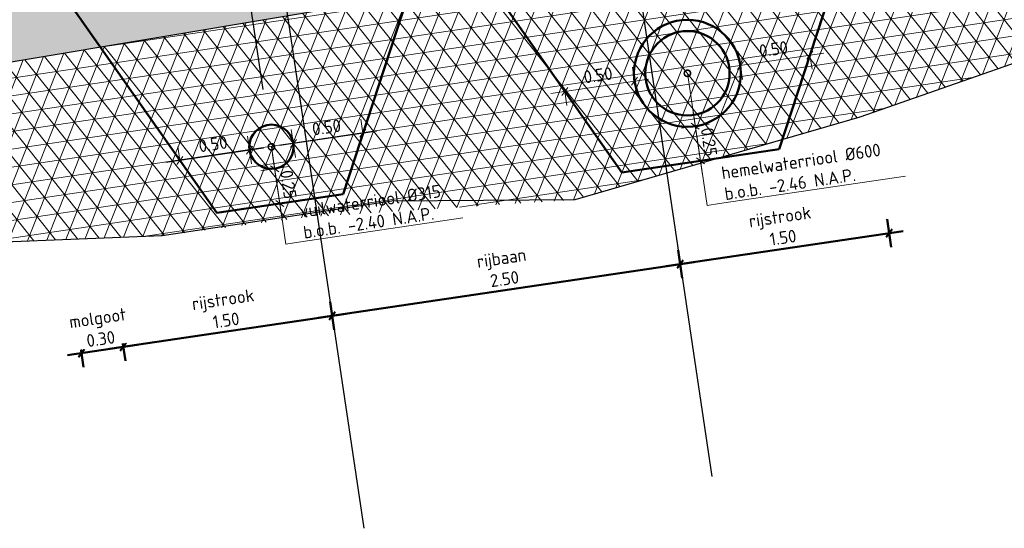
# Model space of a CAD drawing. Header units: metres. Extents: x 133846 to 269924, y 465764 to 933292.
# Tile 48 of 56: x 133859.72 to 133866.71, y 465877.15 to 465880.77. Entities that reach past the tile are written whole.
import ezdxf
from ezdxf import colors
from ezdxf.entities.mleader import LeaderData, LeaderLine
from ezdxf.math import Vec2, Vec3

# ---------------------------------------------------------------- set-up
doc = ezdxf.new("R2010")
doc.units = ezdxf.units.M
doc.linetypes.add('RI-HWA', pattern=[7.4, 5, -2.4])
doc.linetypes.add('RI-VWA', pattern=[11, 5, -3, 0, -3])
for name, color, linetype, lineweight in [('B-WE-GW-GROND-AD-50', 253, 'Continuous', 18), ('B-WE-MO-BODEM-AD-50', 253, 'Continuous', 18), ('N-WE-GW-SLEUF-GD', 90, 'Continuous', 50), ('N-WE-KL-ET_LS_OV_LICHTMAST-S', 190, 'Continuous', 25), ('N-WE-RI-T18', 10, 'Continuous', 18), ('N-WE-VH-M', 7, 'Continuous', 18), ('N-WE-VH-VERHARDING-GD', 7, 'Continuous', 50)]:
    doc.layers.add(name, color=color, linetype=linetype, lineweight=lineweight)
doc.layers.add('N-WE-RI-HWA-GD', color=150, linetype='RI-HWA', lineweight=50, true_color=0x007fff)
doc.layers.add('N-WE-RI-VWA-GD', color=20, linetype='RI-VWA', lineweight=50, true_color=0xff3f00)
doc.layers.add('X-XX-AL-HULPLIJN-GD', color=30, linetype='Continuous', lineweight=25, plot=False)
doc.styles.add('NLCS-ISO-M50-T18', font='NLCS-ISO.ttf', dxfattribs={"height": 0.09})
doc.dimstyles.new('NLCS-M50-T18-SCHRAP_L2_H2', dxfattribs={"dimscale": 0.05, "dimtxt": 2.5, "dimasz": 1.008, "dimexe": 2, "dimexo": 2, "dimgap": 0.7, "dimtad": 1, "dimzin": 0, "dimdsep": 46, "dimtxsty": 'NLCS-ISO-M50-T18', "dimblk": 'OBLIQUE', "dimcen": 0, "dimdle": 2, "dimclrd": 256, "dimclre": 256, "dimclrt": 10, "dimazin": 0, "dimtfac": 1, "dimtdec": 3, "dimtofl": 0, "dimtmove": 0, "dimatfit": 3, "dimldrblk": 'OBLIQUE', "dimfxl": 2, "dimfxlon": 1, "dimtfillclr": 256, "dimtolj": 1, "dimtzin": 0, "dimlwd": -1, "dimlwe": -1, "dimarcsym": 0})

# ---------------------------------------------------------------- blocks, each defined once
blk = doc.blocks.new('_Oblique')
at = {"color": 0, "linetype": 'ByBlock', "lineweight": -2}
blk.add_line((-0.5, -0.5), (0.5, 0.5), dxfattribs=at)
blk = doc.blocks.new('*D228')
at = {"layer": 'Defpoints', "color": 0, "transparency": 16777216}
for p in [(133864.0867, 465880.3313), (133863.5921, 465880.2578), (133864.1793, 465879.7081)]:
    blk.add_point(p, dxfattribs=at)
at = {"layer": 'N-WE-VH-M', "transparency": 16777216}
for p, q in [((133864.1014, 465880.2324), (133864.072, 465880.4302)), ((133863.4932, 465880.2431), (133864.1856, 465880.346)), ((133863.5921, 465880.2578), (133863.6068, 465880.1589))]:
    blk.add_line(p, q, dxfattribs=at)
at = {"layer": 'N-WE-VH-M', "transparency": 16777216, "xscale": 0.0504, "yscale": 0.0504, "zscale": 0.0504}
for p, rotation in [((133864.0867, 465880.3313), 8.452767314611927), ((133863.5921, 465880.2578), 188.4527673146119)]:
    blk.add_blockref('_Oblique', p, dxfattribs=dict(at, rotation=rotation))
at = {"layer": 'N-WE-VH-M', "color": 10, "transparency": 16777216, "insert": (133863.8277, 465880.3737), "char_height": 0.09, "attachment_point": 5, "rotation": 8.45277, "style": 'NLCS-ISO-M50-T18'}
blk.add_mtext('\\A1;0.50', dxfattribs=at)
blk = doc.blocks.new('*D229')
at = {"layer": 'Defpoints', "color": 0, "transparency": 16777216}
for p in [(133865.333, 465880.5165), (133865.333, 465880.5165), (133864.9311, 465879.8198)]:
    blk.add_point(p, dxfattribs=at)
at = {"layer": 'N-WE-VH-M', "transparency": 16777216}
for p, q in [((133864.7395, 465880.4283), (133865.4319, 465880.5312)), ((133864.8532, 465880.3441), (133864.8238, 465880.5419)), ((133865.333, 465880.5165), (133865.3477, 465880.4176))]:
    blk.add_line(p, q, dxfattribs=at)
at = {"layer": 'N-WE-VH-M', "transparency": 16777216, "xscale": 0.0504, "yscale": 0.0504, "zscale": 0.0504}
for p, rotation in [((133865.333, 465880.5165), 8.452767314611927), ((133864.8385, 465880.443), 188.4527673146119)]:
    blk.add_blockref('_Oblique', p, dxfattribs=dict(at, rotation=rotation))
at = {"layer": 'N-WE-VH-M', "color": 10, "transparency": 16777216, "insert": (133865.074, 465880.5589), "char_height": 0.09, "attachment_point": 5, "rotation": 8.45277, "style": 'NLCS-ISO-M50-T18'}
blk.add_mtext('\\A1;0.50', dxfattribs=at)
blk = doc.blocks.new('_DotSmall')
at = {"color": 0, "linetype": 'ByBlock', "const_width": 0.5}
blk.add_lwpolyline([(-0.0625, 0, 1), (0.0625, 0, 1)], format="xyb", close=True, dxfattribs=at)
blk = doc.blocks.new('*D230')
at = {"layer": 'Defpoints', "color": 0, "transparency": 16777216}
for p in [(133863.8357, 465879.9098), (133865.1141, 465879.847), (133864.5552, 465879.764)]:
    blk.add_point(p, dxfattribs=at)
at = {"layer": 'N-WE-VH-M', "transparency": 16777216}
for p, q in [((133864.5037, 465880.1102), (133864.5699, 465879.6651)), ((133864.4195, 465879.9966), (133864.6174, 465880.026)), ((133864.6541, 465879.7787), (133864.4563, 465879.7493))]:
    blk.add_line(p, q, dxfattribs=at)
at = {"layer": 'N-WE-VH-M', "transparency": 16777216, "xscale": 0.0504, "yscale": 0.0504, "zscale": 0.0504}
for p, rotation in [((133864.5184, 465880.0113), 98.45276731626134), ((133864.5552, 465879.764), 278.4527673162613)]:
    blk.add_blockref('_Oblique', p, dxfattribs=dict(at, rotation=rotation))
at = {"layer": 'N-WE-VH-M', "color": 10, "transparency": 16777216, "insert": (133864.6159, 465879.8994), "char_height": 0.09, "attachment_point": 5, "rotation": 278.45277, "style": 'NLCS-ISO-M50-T18'}
blk.add_mtext('\\A1;0.25', dxfattribs=at)
blk = doc.blocks.new('*D231')
at = {"layer": 'Defpoints', "color": 0, "transparency": 16777216}
for p in [(133861.3515, 465879.8414), (133860.8569, 465879.7679), (133861.4114, 465879.4383)]:
    blk.add_point(p, dxfattribs=at)
at = {"layer": 'N-WE-VH-M', "transparency": 16777216}
for p, q in [((133861.3662, 465879.7425), (133861.3368, 465879.9403)), ((133860.758, 465879.7532), (133861.4504, 465879.8561)), ((133860.8569, 465879.7679), (133860.8422, 465879.8668))]:
    blk.add_line(p, q, dxfattribs=at)
at = {"layer": 'N-WE-VH-M', "transparency": 16777216, "xscale": 0.0504, "yscale": 0.0504, "zscale": 0.0504}
for p, rotation in [((133861.3515, 465879.8414), 8.452767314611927), ((133860.8569, 465879.7679), 188.4527673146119)]:
    blk.add_blockref('_Oblique', p, dxfattribs=dict(at, rotation=rotation))
at = {"layer": 'N-WE-VH-M', "color": 10, "transparency": 16777216, "insert": (133861.0925, 465879.8838), "char_height": 0.09, "attachment_point": 5, "rotation": 8.45277, "style": 'NLCS-ISO-M50-T18'}
blk.add_mtext('\\A1;0.50', dxfattribs=at)
blk = doc.blocks.new('*D232')
at = {"layer": 'Defpoints', "color": 0, "transparency": 16777216}
for p in [(133862.1577, 465879.9612), (133862.1577, 465879.9612), (133861.723, 465879.4846)]:
    blk.add_point(p, dxfattribs=at)
at = {"layer": 'N-WE-VH-M', "transparency": 16777216}
for p, q in [((133862.1577, 465879.9612), (133862.143, 465880.0601)), ((133861.5642, 465879.873), (133862.2566, 465879.9759)), ((133861.6778, 465879.7888), (133861.6484, 465879.9866))]:
    blk.add_line(p, q, dxfattribs=at)
at = {"layer": 'N-WE-VH-M', "transparency": 16777216, "xscale": 0.0504, "yscale": 0.0504, "zscale": 0.0504}
for p, rotation in [((133862.1577, 465879.9612), 8.452767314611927), ((133861.6631, 465879.8877), 188.4527673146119)]:
    blk.add_blockref('_Oblique', p, dxfattribs=dict(at, rotation=rotation))
at = {"layer": 'N-WE-VH-M', "color": 10, "transparency": 16777216, "insert": (133861.8986, 465880.0036), "char_height": 0.09, "attachment_point": 5, "rotation": 8.45277, "style": 'NLCS-ISO-M50-T18'}
blk.add_mtext('\\A1;0.50', dxfattribs=at)
blk = doc.blocks.new('*D233')
at = {"layer": 'Defpoints', "color": 0, "transparency": 16777216}
for p in [(133860.958, 465879.6237), (133862.0162, 465879.5282), (133861.5672, 465879.4615)]:
    blk.add_point(p, dxfattribs=at)
at = {"layer": 'N-WE-VH-M', "transparency": 16777216}
for p, q in [((133861.5157, 465879.8077), (133861.5819, 465879.3626)), ((133861.4315, 465879.6941), (133861.6294, 465879.7235)), ((133861.6661, 465879.4762), (133861.4683, 465879.4468))]:
    blk.add_line(p, q, dxfattribs=at)
at = {"layer": 'N-WE-VH-M', "transparency": 16777216, "xscale": 0.0504, "yscale": 0.0504, "zscale": 0.0504}
for p, rotation in [((133861.5304, 465879.7088), 98.45276731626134), ((133861.5672, 465879.4615), 278.4527673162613)]:
    blk.add_blockref('_Oblique', p, dxfattribs=dict(at, rotation=rotation))
at = {"layer": 'N-WE-VH-M', "color": 10, "transparency": 16777216, "insert": (133861.628, 465879.5969), "char_height": 0.09, "attachment_point": 5, "rotation": 278.45277, "style": 'NLCS-ISO-M50-T18'}
blk.add_mtext('\\A1;0.25', dxfattribs=at)
blk = doc.blocks.new('*D334')
at = {"layer": 'Defpoints', "color": 0, "transparency": 16777216}
for p in [(-1.65, -0.0165), (-4.15, -0.0775), (-4.15, -3.0948)]:
    blk.add_point(p, dxfattribs=at)
at = {"layer": 'N-WE-VH-VERHARDING-GD', "transparency": 16777216}
for p, q in [((-4.15, -2.9948), (-4.15, -3.1948)), ((-1.65, -2.9948), (-1.65, -3.1948)), ((-1.55, -3.0948), (-4.25, -3.0948))]:
    blk.add_line(p, q, dxfattribs=at)
at = {"layer": 'N-WE-VH-VERHARDING-GD', "transparency": 16777216, "xscale": 0.0504, "yscale": 0.0504, "zscale": 0.0504, "rotation": 180}
blk.add_blockref('_Oblique', (-4.15, -3.0948), dxfattribs=at)
at = {"layer": 'N-WE-VH-VERHARDING-GD', "transparency": 16777216, "xscale": 0.0504, "yscale": 0.0504, "zscale": 0.0504}
blk.add_blockref('_Oblique', (-1.65, -3.0948), dxfattribs=at)
at = {"layer": 'N-WE-VH-VERHARDING-GD', "color": 10, "transparency": 16777216, "insert": (-2.9, -2.9398), "char_height": 0.09, "attachment_point": 5, "style": 'NLCS-ISO-M50-T18', "bg_fill": 3, "box_fill_scale": 1.1, "bg_fill_color": 256, "bg_fill_true_color": 13158600, "bg_fill_transparency": 0}
blk.add_mtext('\\A1;rijbaan\\P2.50', dxfattribs=at)
blk = doc.blocks.new('*D335')
at = {"layer": 'Defpoints', "color": 0, "transparency": 16777216}
for p in [(-5.65, -0.114), (-4.15, -0.0775), (-5.65, -3.0948)]:
    blk.add_point(p, dxfattribs=at)
at = {"layer": 'N-WE-VH-VERHARDING-GD', "transparency": 16777216}
for p, q in [((-5.65, -2.9948), (-5.65, -3.1948)), ((-4.15, -2.9948), (-4.15, -3.1948)), ((-4.05, -3.0948), (-5.75, -3.0948))]:
    blk.add_line(p, q, dxfattribs=at)
at = {"layer": 'N-WE-VH-VERHARDING-GD', "transparency": 16777216, "xscale": 0.0504, "yscale": 0.0504, "zscale": 0.0504, "rotation": 180}
blk.add_blockref('_Oblique', (-5.65, -3.0948), dxfattribs=at)
at = {"layer": 'N-WE-VH-VERHARDING-GD', "transparency": 16777216, "xscale": 0.0504, "yscale": 0.0504, "zscale": 0.0504}
blk.add_blockref('_Oblique', (-4.15, -3.0948), dxfattribs=at)
at = {"layer": 'N-WE-VH-VERHARDING-GD', "color": 10, "transparency": 16777216, "insert": (-4.9, -2.9398), "char_height": 0.09, "attachment_point": 5, "style": 'NLCS-ISO-M50-T18', "bg_fill": 3, "box_fill_scale": 1.1, "bg_fill_color": 256, "bg_fill_true_color": 13158600, "bg_fill_transparency": 0}
blk.add_mtext('\\A1;rijstrook\\P1.50', dxfattribs=at)
blk = doc.blocks.new('*D336')
at = {"layer": 'Defpoints', "color": 0, "transparency": 16777216}
for p in [(-1.65, -0.0165), (-0.15, 0), (-1.65, -3.0948)]:
    blk.add_point(p, dxfattribs=at)
at = {"layer": 'N-WE-VH-VERHARDING-GD', "transparency": 16777216}
for p, q in [((-1.65, -2.9948), (-1.65, -3.1948)), ((-0.15, -2.9948), (-0.15, -3.1948)), ((-0.05, -3.0948), (-1.75, -3.0948))]:
    blk.add_line(p, q, dxfattribs=at)
at = {"layer": 'N-WE-VH-VERHARDING-GD', "transparency": 16777216, "xscale": 0.0504, "yscale": 0.0504, "zscale": 0.0504, "rotation": 180}
blk.add_blockref('_Oblique', (-1.65, -3.0948), dxfattribs=at)
at = {"layer": 'N-WE-VH-VERHARDING-GD', "transparency": 16777216, "xscale": 0.0504, "yscale": 0.0504, "zscale": 0.0504}
blk.add_blockref('_Oblique', (-0.15, -3.0948), dxfattribs=at)
at = {"layer": 'N-WE-VH-VERHARDING-GD', "color": 10, "transparency": 16777216, "insert": (-0.9, -2.9398), "char_height": 0.09, "attachment_point": 5, "style": 'NLCS-ISO-M50-T18', "bg_fill": 3, "box_fill_scale": 1.1, "bg_fill_color": 256, "bg_fill_true_color": 13158600, "bg_fill_transparency": 0}
blk.add_mtext('\\A1;rijstrook\\P1.50', dxfattribs=at)
blk = doc.blocks.new('*D337')
at = {"layer": 'Defpoints', "color": 0, "transparency": 16777216}
for p in [(-5.95, -0.114), (-5.65, -0.114)]:
    blk.add_point(p, dxfattribs=at)
at = {"layer": 'N-WE-VH-VERHARDING-GD', "transparency": 16777216}
for p, q in [((-5.95, -2.9948), (-5.95, -3.1948)), ((-5.65, -2.9948), (-5.65, -3.1948)), ((-5.55, -3.0948), (-6.05, -3.0948))]:
    blk.add_line(p, q, dxfattribs=at)
at = {"layer": 'N-WE-VH-VERHARDING-GD', "transparency": 16777216, "xscale": 0.0504, "yscale": 0.0504, "zscale": 0.0504, "rotation": 180}
blk.add_blockref('_Oblique', (-5.95, -3.0948), dxfattribs=at)
at = {"layer": 'N-WE-VH-VERHARDING-GD', "transparency": 16777216, "xscale": 0.0504, "yscale": 0.0504, "zscale": 0.0504}
blk.add_blockref('_Oblique', (-5.65, -3.0948), dxfattribs=at)
at = {"layer": 'N-WE-VH-VERHARDING-GD', "color": 10, "transparency": 16777216, "insert": (-5.8, -2.9398), "char_height": 0.09, "attachment_point": 5, "style": 'NLCS-ISO-M50-T18', "bg_fill": 3, "box_fill_scale": 1.1, "bg_fill_color": 256, "bg_fill_true_color": 13158600, "bg_fill_transparency": 0}
blk.add_mtext('\\A1;molgoot\\P0.30', dxfattribs=at)
at = {"layer": 'Defpoints', "color": 0, "transparency": 16777216}
blk.add_point((-5.95, -3.0948), dxfattribs=at)
blk = doc.blocks.new('dwarsprofiel Muyeveld 50km')
at = {"layer": 'X-XX-AL-HULPLIJN-GD'}
for points in [[(-4.4, -0.0804), (-4.4, -1.4304)], [(-1.65, -0.2334), (-1.65, -4.6212)], [(-4.15, -0.2807), (-4.15, -4.6212)]]:
    blk.add_lwpolyline(points, dxfattribs=at)
at = {"layer": 'N-WE-VH-VERHARDING-GD'}
dim = blk.add_linear_dim(base=(-4.15, -3.0948), p1=(-1.65, -0.0165), p2=(-4.15, -0.0775), angle=180, text='rijbaan\\P<>', dimstyle='NLCS-M50-T18-SCHRAP_L2_H2', override={"dimtfill": 1}, dxfattribs=at)
dim.commit()
dim.dimension.update_dxf_attribs({"geometry": '*D334', "text_midpoint": (-2.9, -2.9398)})
for base, p1, p2, picture, middle in [((-1.65, -3.0948), (-0.15, 0), (-1.65, -0.0165), '*D336', (-0.9, -2.9398)), ((-5.65, -3.0948), (-4.15, -0.0775), (-5.65, -0.114), '*D335', (-4.9, -2.9398))]:
    dim = blk.add_linear_dim(base=base, p1=p1, p2=p2, angle=180, text='rijstrook\\P<>', dimstyle='NLCS-M50-T18-SCHRAP_L2_H2', override={"dimtfill": 1}, dxfattribs=at)
    dim.commit()
    dim.dimension.update_dxf_attribs({"geometry": picture, "text_midpoint": middle})
dim = blk.add_linear_dim(base=(-5.95, -3.0948), p1=(-5.65, -0.114), p2=(-5.95, -0.114), angle=180, text='molgoot\\P<>', dimstyle='NLCS-M50-T18-SCHRAP_L2_H2', override={"dimtfill": 1}, dxfattribs=at)
dim.commit()
dim.dimension.update_dxf_attribs({"geometry": '*D337', "text_midpoint": (-5.8, -3.0948), "dimtype": 160})

msp = doc.modelspace()

# ---------------------------------------------------------------- hatches: boundary and pattern name
at = {"layer": 'B-WE-GW-GROND-AD-50'}
h = msp.add_hatch(dxfattribs=at)
h.set_pattern_fill('AGW-GROND_TEELAARDE-SO', color=256, scale=0.05, pattern_type=2)
h.set_pattern_definition([(98.4527673, (134750.019427, 465501.489536), (-0.0494568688, -0.0073497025), [])])
edge = h.paths.add_edge_path()
edge.add_line((133859.23, 465881.1361), (133859.2019, 465881.3038))
edge.add_line((133859.2019, 465881.3038), (133858.6638, 465881.1834))
edge.add_line((133858.6638, 465881.1834), (133858.7648, 465880.5035))
edge.add_line((133858.7648, 465880.5035), (133858.9919, 465880.8123))
edge.add_line((133858.9919, 465880.8123), (133859.1215, 465880.9886))
edge.add_arc((133859.1192, 465881.0084), 0.02, 188.45277, 276.48339, ccw=False)
edge.add_arc((133859.1192, 465881.0084), 0.02, 10.85572, 188.45277, ccw=False)
edge.add_line((133859.1389, 465881.0122), (133859.23, 465881.1361))
h.paths.add_polyline_path([(133867.3079, 465882.6095), (133865.6113, 465882.2575), (133865.5916, 465882.2534), (133865.6135, 465882.0848), (133865.9355, 465881.8442), (133866.453, 465881.4575), (133867.4569, 465881.6067)])
edge = h.paths.add_edge_path(flags=16)
edge.add_arc((133866.7355, 465882.0392), 0.02, 8.45277, 188.45277, ccw=False)
edge.add_arc((133866.7751, 465882.0451), 0.02, 8.45277, 188.45277, ccw=False)
edge.add_arc((133866.7751, 465882.0451), 0.02, -171.54723, 8.45277, ccw=False)
edge.add_arc((133866.7355, 465882.0392), 0.02, -171.54723, 8.45277, ccw=False)
edge = h.paths.add_edge_path(flags=16)
edge.add_arc((133866.4714, 465881.9797), 0.0625, 0, 360)
edge = h.paths.add_edge_path(flags=16)
edge.add_arc((133867.0646, 465881.8657), 0.02, 0, 360)
edge = h.paths.add_edge_path(flags=16)
edge.add_arc((133866.5131, 465882.1072), 0.02, 0, 360)
edge = h.paths.add_edge_path(flags=16)
edge.add_arc((133867.1162, 465881.9947), 0.02, 68.45277, 188.45277, ccw=False)
edge.add_arc((133867.136, 465881.9976), 0.02, 8.45277, 128.45277, ccw=False)
edge.add_arc((133867.136, 465881.9976), 0.02, -111.54723, 8.45277, ccw=False)
edge.add_arc((133867.1162, 465881.9947), 0.02, 188.45277, 308.45277, ccw=False)
edge = h.paths.add_edge_path(flags=16)
edge.add_arc((133866.3158, 465881.7342), 0.02, 8.45277, 38.45277, ccw=False)
edge.add_arc((133866.3158, 465881.7342), 0.02, -21.54723, 8.45277, ccw=False)
edge.add_arc((133866.3187, 465881.7144), 0.02, 8.45277, 38.45277, ccw=False)
edge.add_arc((133866.3187, 465881.7144), 0.02, -171.54723, 8.45277, ccw=False)
edge.add_arc((133866.3187, 465881.7144), 0.02, 158.45277, 188.45277, ccw=False)
edge.add_arc((133866.3158, 465881.7342), 0.02, 188.45277, 218.45277, ccw=False)
edge.add_arc((133866.3158, 465881.7342), 0.02, 158.45277, 188.45277, ccw=False)
edge.add_arc((133866.3128, 465881.754), 0.02, 188.45277, 218.45277, ccw=False)
edge.add_arc((133866.3128, 465881.754), 0.02, 8.45277, 188.45277, ccw=False)
edge.add_arc((133866.3128, 465881.754), 0.02, -21.54723, 8.45277, ccw=False)
at = {"layer": 'B-WE-MO-BODEM-AD-50'}
h = msp.add_hatch(dxfattribs=at)
h.set_pattern_fill('AMO-BODEM_ZAND-SO', color=256, scale=0.05, angle=8.45277, pattern_type=2)
h.set_pattern_definition([(45.952767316, (70385.28167, -15202.882224), (-0.01727703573, 0.094831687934), [0, -0.076, 0, -0.085, 0, -0.08125]), (15.952767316, (70385.28167, -15202.88222), (0.06678568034, 0.15258184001), [0, -0.041, 0, -0.0685, 0, -0.02625]), (335.952767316, (70385.22084, -15202.891264), (0.153974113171, 0.02316789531), [0, -0.025, 0, -0.09, 0, -0.1175]), (325.952767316, (70385.22084, -15202.89126), (0.14222295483, 0.065501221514), [0, -0.0125, 0, -0.059, 0, -0.0675])])
h.paths.add_polyline_path([(133862.5202, 465880.9476), (133866.453, 465881.4575), (133865.9355, 465881.8442), (133862.4541, 465881.3927), (133858.9919, 465880.8123), (133858.7648, 465880.5035), (133858.7917, 465880.3225)])
h = msp.add_hatch(dxfattribs=at)
h.set_pattern_fill('AVH-FUNDERING_EPS-SO', color=256, scale=0.025, pattern_type=2)
h.set_pattern_definition([(8.452767, (134750.01943, 465501.48954), (-0.018374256, 0.123642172), []), (68.452767, (134750.01943, 465501.48954), (-0.11626439, 0.045908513), []), (128.452767, (134750.01943, 465501.48954), (-0.097890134, -0.077733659), [])])
h.paths.add_polyline_path([(133862.5202, 465880.9476), (133858.7917, 465880.3225), (133858.9608, 465879.1633), (133860.7301, 465879.2333), (133861.7516, 465879.3641), (133863.6658, 465879.4892), (133865.6887, 465880.0769), (133867.5857, 465880.7403), (133867.4569, 465881.6067), (133866.453, 465881.4575)])

# ---------------------------------------------------------------- linework, layer by layer
at = {"layer": 'N-WE-GW-SLEUF-GD'}
for p, q in [((133865.1141, 465879.847), (133865.7885, 465881.9089)), ((133862.0162, 465879.5282), (133862.6209, 465881.3768)), ((133862.7882, 465881.4049), (133863.9961, 465879.6809)), ((133860.0366, 465880.9387), (133861.1184, 465879.3948)), ((133863.9961, 465879.6809), (133865.1141, 465879.847)), ((133861.1184, 465879.3948), (133862.0162, 465879.5282))]:
    msp.add_line(p, q, dxfattribs=at)
at = {"layer": 'N-WE-RI-HWA-GD', "linetype": 'Continuous'}
for radius in [0.38, 0.3]:
    msp.add_circle((133864.4626, 465880.3871), radius, dxfattribs=at)
at = {"layer": 'N-WE-RI-VWA-GD', "linetype": 'Continuous'}
msp.add_circle((133861.5073, 465879.8645), 0.1575, dxfattribs=at)
at = {"layer": 'X-XX-AL-HULPLIJN-GD'}
for points in [[(133863.9909, 465881.8604), (133864.6359, 465877.5202)], [(133865.9355, 465881.8442), (133866.453, 465881.4575), (133862.5202, 465880.9476), (133858.7917, 465880.3225), (133858.7648, 465880.5035), (133858.9919, 465880.8123)], [(133858.7917, 465880.3225), (133858.9608, 465879.1633), (133860.7301, 465879.2333), (133862.3623, 465879.4802), (133863.6658, 465879.4892), (133865.6887, 465880.0769), (133867.5857, 465880.7403), (133867.4569, 465881.6067), (133866.453, 465881.4575)], [(133861.2483, 465881.6075), (133861.4467, 465880.2722)], [(133861.525, 465881.4462), (133862.163, 465877.1527)]]:
    msp.add_lwpolyline(points, dxfattribs=at)

# ---------------------------------------------------------------- dimensions: what is measured, and where the dimension line sits
at = {"layer": 'N-WE-VH-M'}
for base, p1, p2, angle, picture, middle in [((133865.333, 465880.5165), (133864.9311, 465879.8198), (133865.333, 465880.5165), 8.45277, '*D229', (133865.0857, 465880.4797)), ((133864.0867, 465880.3313), (133863.5921, 465880.2578), (133864.1793, 465879.7081), 8.45277, '*D228', (133863.8394, 465880.2945)), ((133864.5552, 465879.764), (133863.8357, 465879.9098), (133865.1141, 465879.847), 98.45277, '*D230', (133864.5368, 465879.8876)), ((133862.1577, 465879.9612), (133861.723, 465879.4846), (133862.1577, 465879.9612), 8.45277, '*D232', (133861.9104, 465879.9244)), ((133861.3515, 465879.8414), (133860.8569, 465879.7679), (133861.4114, 465879.4383), 8.45277, '*D231', (133861.1042, 465879.8046)), ((133861.5672, 465879.4615), (133860.958, 465879.6237), (133862.0162, 465879.5282), 98.45277, '*D233', (133861.5488, 465879.5851))]:
    dim = msp.add_linear_dim(base=base, p1=p1, p2=p2, angle=angle, dimstyle='NLCS-M50-T18-SCHRAP_L2_H2', dxfattribs=at)
    dim.commit()
    dim.dimension.update_dxf_attribs({"geometry": picture, "text_midpoint": middle, "dimtype": 160})

# ---------------------------------------------------------------- leaders
at = {"layer": 'N-WE-RI-T18'}
ml = msp.add_multileader_mtext('Standard', dxfattribs=at)
ml.set_content('hemelwaterriool %%C600\\Pb.o.b. -2.46 N.A.P.', color=256, style='NLCS-ISO-M50-T18')
ml.set_leader_properties(color=256, linetype='ByLayer', lineweight=-1)
ml.set_arrow_properties(name='DOTSMALL')
ml.build(insert=Vec2(0, 0))
ml.multileader.update_dxf_attribs({"text_left_attachment_type": 5, "text_right_attachment_type": 5, "dogleg_length": 0.09, "arrow_head_size": 0.09})
ctx = ml.context
ctx.base_point, ctx.char_height, ctx.arrow_head_size, ctx.landing_gap_size, ctx.plane_origin, ctx.plane_x_axis, ctx.plane_y_axis = Vec3(133864.6913, 465879.4606), 0.09, 0.09, 0.045, Vec3(133864.5067, 465880.0904), Vec3(0.989137, 0.146994), Vec3(-0.146994, 0.989137)
ctx.left_attachment, ctx.right_attachment = 5, 5
notes = []
notes.append((ctx, [(0, (1, 1, 0), (133864.6022, 465879.4473), (0.989137, 0.146994), 0.09, [(0, [(133864.4626, 465880.3871)], 0, [])])]))
ctx.mtext.insert, ctx.mtext.text_direction, ctx.mtext.rotation, ctx.mtext.flow_direction = Vec3(133864.6979, 465879.7224), Vec3(0.989137, 0.146994), 0.147529, 5
ml = msp.add_multileader_mtext('Standard', dxfattribs=at)
ml.set_content('vuilwaterriool %%C315\\Pb.o.b. -2.40 N.A.P.', color=256, style='NLCS-ISO-M50-T18')
ml.set_leader_properties(color=256, linetype='ByLayer', lineweight=-1)
ml.set_arrow_properties(name='DOTSMALL')
ml.build(insert=Vec2(0, 0))
ml.multileader.update_dxf_attribs({"text_left_attachment_type": 5, "text_right_attachment_type": 5, "dogleg_length": 0.09, "arrow_head_size": 0.09})
ctx = ml.context
ctx.base_point, ctx.char_height, ctx.arrow_head_size, ctx.landing_gap_size, ctx.plane_origin, ctx.plane_x_axis, ctx.plane_y_axis = Vec3(133861.699, 465879.1866), 0.09, 0.09, 0.045, Vec3(133861.526, 465879.7384), Vec3(0.989137, 0.146994), Vec3(-0.146994, 0.989137)
ctx.left_attachment, ctx.right_attachment = 5, 5
notes.append((ctx, [(0, (1, 1, 0), (133861.61, 465879.1733), (0.989137, 0.146994), 0.09, [(0, [(133861.5073, 465879.8645)], 0, [])])]))
ctx.mtext.insert, ctx.mtext.text_direction, ctx.mtext.rotation, ctx.mtext.flow_direction = Vec3(133861.7056, 465879.4484), Vec3(0.989137, 0.146994), 0.147529, 5
for ctx, leaders in notes:
    for number, flags, end, landing, length, lines in leaders:
        leader = LeaderData()
        leader.index, (leader.has_last_leader_line, leader.has_dogleg_vector, leader.attachment_direction) = number, flags
        leader.last_leader_point, leader.dogleg_vector, leader.dogleg_length = Vec3(end), Vec3(landing), length
        for number, points, colour, breaks in lines:
            line = LeaderLine()
            line.index, line.vertices, line.color, line.breaks = number, Vec3.list(points), colors.encode_raw_color(colour), breaks
            leader.lines.append(line)
        ctx.leaders.append(leader)

# ---------------------------------------------------------------- next in the draw order: block references
at = {"layer": 'N-WE-KL-ET_LS_OV_LICHTMAST-S', "rotation": 8.452767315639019}
msp.add_blockref('dwarsprofiel Muyeveld 50km', (133865.5887, 465882.3338), dxfattribs=at)

doc.saveas('drawing.dxf')
